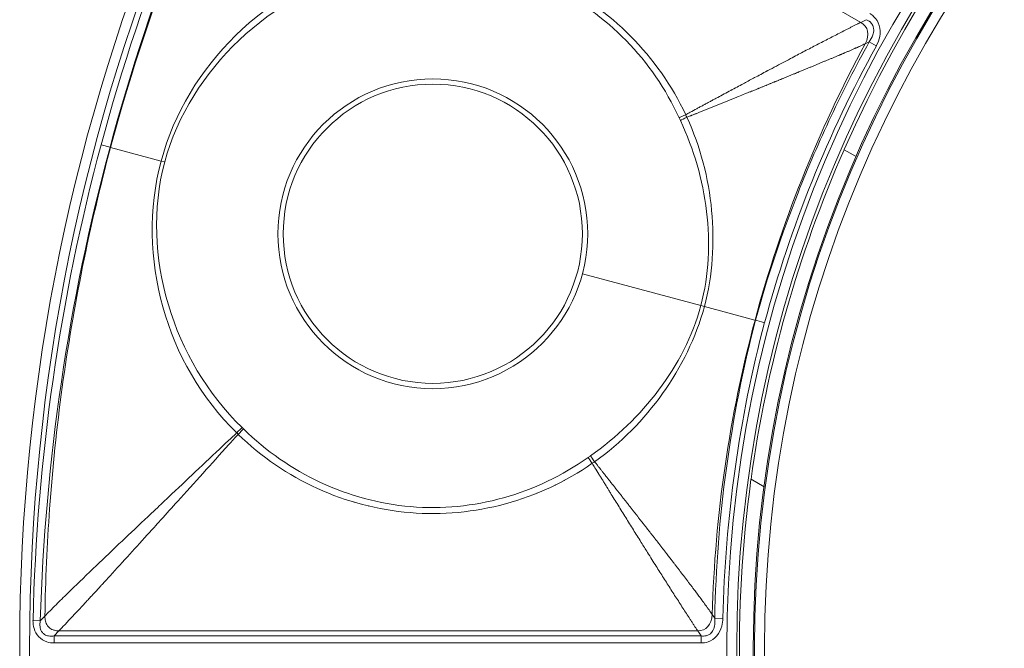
# Model space of a CAD drawing. Header units: inches. Extents: x 2.7 to 14.9, y -4.2 to 15.2.
# Tile 18 of 53: x 10.3 to 11.4, y -1.9 to -1.2. Entities that reach past the tile are written whole.
import ezdxf

# ---------------------------------------------------------------- set-up
doc = ezdxf.new("R2010")
doc.units = ezdxf.units.IN
doc.header["$MEASUREMENT"] = 0
doc.layers.add('Visible (ANSI)', color=7, linetype='Continuous', lineweight=18)
doc.layers.add('Visible Narrow (ANSI)', color=7, linetype='Continuous', lineweight=18)

msp = doc.modelspace()

# ---------------------------------------------------------------- linework, layer by layer
at = {"layer": 'Visible (ANSI)'}
for p, q in [((11.2415, -1.1934), (11.2415, -1.1934)), ((11.2621, -1.3395), (11.2478, -1.3313)), ((11.1374, -1.7222), (11.1528, -1.731))]:
    msp.add_line(p, q, dxfattribs=at)
for centre, radius in [((12.5948, -1.9226), 2.3248), ((12.5948, -1.9226), 1.4744), ((12.5948, -1.9226), 1.4547), ((10.76, -1.431), 0.1774)]:
    msp.add_circle(centre, radius, dxfattribs=at)
for radius, start, end in [(1.4711, 79.1393, 156.2845), (1.4711, 156.2994, 172.1693), (2.0307, 173.892, 173.8934), (1.4711, 172.1853, 190.4578)]:
    msp.add_arc((12.5948, -1.9226), radius, start, end, dxfattribs=at)
msp.add_ellipse((11.1374, -1.7226), major_axis=(0.000058, 0.000421), ratio=0.016237, start_param=0.256076, end_param=1.563977, dxfattribs=at)
for points in [[(10.5863, -0.8007), (10.4965, -0.9679), (10.4261, -1.1451), (10.3772, -1.3284)], [(11.0521, -1.2933), (11.0208, -1.2252), (10.9668, -1.1692), (10.8991, -1.1376)], [(10.516, -1.206), (10.516, -1.2061), (10.516, -1.2061), (10.5161, -1.2061)], [(11.0944, -1.8869), (11.0966, -1.7678), (11.1128, -1.6489), (11.1427, -1.5335)], [(10.9441, -1.6963), (10.8829, -1.7396), (10.8082, -1.761), (10.7337, -1.7546)]]:
    msp.add_open_spline(points, degree=3, dxfattribs=at)
for points, knots in [([(11.2776, -1.2034), (11.2793, -1.2009), (11.2809, -1.1981), (11.2818, -1.1952), (11.2825, -1.1932), (11.283, -1.191), (11.2829, -1.1888), (11.2828, -1.1874), (11.2826, -1.1861), (11.2821, -1.1848), (11.2819, -1.1842), (11.2816, -1.1835), (11.2812, -1.1829), (11.2805, -1.1816), (11.2794, -1.1804), (11.2782, -1.1794), (11.278, -1.1793), (11.2778, -1.1791), (11.2776, -1.179), (11.2766, -1.1782), (11.2754, -1.1776), (11.2741, -1.1771)], [0, 0, 0, 0, 0.297866, 0.297866, 0.297866, 0.507382, 0.507382, 0.507382, 0.635901, 0.635901, 0.635901, 0.703179, 0.703179, 0.703179, 0.850452, 0.850452, 0.850452, 0.872013, 0.872013, 0.872013, 1, 1, 1, 1]), ([(11.1427, -1.5335), (11.1568, -1.4823), (11.1737, -1.4317), (11.1932, -1.3823), (11.2053, -1.3517), (11.2184, -1.3214), (11.2324, -1.2916), (11.2465, -1.2617), (11.2616, -1.2323), (11.2776, -1.2034)], [0.0000066, 0.0000066, 0.0000066, 0.0000066, 0.4464162, 0.4464162, 0.4464162, 0.7226444, 0.7226444, 0.7226444, 1, 1, 1, 1]), ([(11.2478, -1.3313), (11.2478, -1.3313), (11.2478, -1.3313), (11.2478, -1.3313), (11.2478, -1.3313), (11.2478, -1.3313), (11.2478, -1.3313), (11.2478, -1.3313), (11.2478, -1.3312), (11.2478, -1.3312), (11.2478, -1.3312), (11.2478, -1.3312), (11.2479, -1.3311), (11.2479, -1.3311), (11.2479, -1.3311), (11.2479, -1.331), (11.2479, -1.331), (11.2479, -1.331), (11.2479, -1.331), (11.2479, -1.331), (11.2479, -1.3309), (11.2479, -1.3309)], [0.1478849, 0.1478849, 0.1478849, 0.1478849, 0.2184849, 0.2184849, 0.2184849, 0.2966646, 0.2966646, 0.2966646, 0.4369141, 0.4369141, 0.4369141, 0.6561894, 0.6561894, 0.6561894, 0.876801, 0.876801, 0.876801, 0.968737, 0.968737, 0.968737, 1, 1, 1, 1]), ([(10.2944, -1.8899), (10.2941, -1.8923), (10.2939, -1.8947), (10.2942, -1.8971), (10.2944, -1.899), (10.295, -1.9008), (10.2959, -1.9025), (10.2965, -1.9035), (10.2973, -1.9044), (10.2982, -1.9052), (10.2986, -1.9056), (10.2991, -1.906), (10.2996, -1.9063), (10.301, -1.9071), (10.3026, -1.9077), (10.3042, -1.908), (10.3064, -1.9083), (10.3087, -1.9083), (10.3109, -1.9079)], [0, 0, 0, 0, 0.243081, 0.243081, 0.243081, 0.432733, 0.432733, 0.432733, 0.551627, 0.551627, 0.551627, 0.612065, 0.612065, 0.612065, 0.776047, 0.776047, 0.776047, 1, 1, 1, 1]), ([(11.0783, -1.9079), (11.0802, -1.9082), (11.0822, -1.9082), (11.0841, -1.9077), (11.0854, -1.9074), (11.0867, -1.9069), (11.0879, -1.9062), (11.0883, -1.9059), (11.0887, -1.9056), (11.0892, -1.9053), (11.0905, -1.9042), (11.0915, -1.9028), (11.0923, -1.9013), (11.0923, -1.9013), (11.0924, -1.9012), (11.0924, -1.9011), (11.0935, -1.899), (11.0941, -1.8966), (11.0944, -1.8942), (11.0947, -1.8918), (11.0946, -1.8893), (11.0944, -1.8869)], [0, 0, 0, 0, 0.187872, 0.187872, 0.187872, 0.314599, 0.314599, 0.314599, 0.365047, 0.365047, 0.365047, 0.526295, 0.526295, 0.526295, 0.533039, 0.533039, 0.533039, 0.764219, 0.764219, 0.764219, 1, 1, 1, 1])]:
    msp.add_open_spline(points, degree=3, knots=knots, dxfattribs=at)
at = {"layer": 'Visible Narrow (ANSI)'}
for p, q in [((11.2676, -1.1802), (10.6115, -0.8014)), ((11.2676, -1.1802), (11.2741, -1.1771)), ((10.521, -1.2009), (10.521, -1.2008)), ((11.2776, -1.2034), (11.2729, -1.2055)), ((11.2776, -1.2034), (11.286, -1.208)), ((10.3665, -1.3255), (10.3772, -1.3284)), ((10.3772, -1.3284), (10.3778, -1.3286)), ((10.4378, -1.3447), (10.3778, -1.3286)), ((10.442, -1.3458), (10.4378, -1.3447)), ((11.0779, -1.5162), (10.9374, -1.4785)), ((11.0821, -1.5173), (11.0779, -1.5162)), ((11.0821, -1.5173), (11.1421, -1.5334)), ((11.1421, -1.5334), (11.1427, -1.5335)), ((10.9403, -1.7091), (10.9403, -1.7091)), ((10.8838, -1.7387), (10.8834, -1.7387)), ((10.6842, -1.7539), (10.6839, -1.7539)), ((10.8127, -1.7585), (10.8127, -1.7584)), ((10.2984, -1.8069), (10.2984, -1.8069)), ((10.2858, -1.8897), (10.2944, -1.8899)), ((10.2999, -1.8844), (10.2944, -1.8899)), ((11.0944, -1.8869), (11.0914, -1.8827)), ((11.0944, -1.8869), (11.1041, -1.8871)), ((10.3109, -1.9079), (10.3166, -1.902)), ((11.0742, -1.902), (10.3166, -1.902)), ((11.0742, -1.902), (11.0783, -1.9079)), ((10.3109, -1.9079), (11.0783, -1.9079)), ((10.3109, -1.9163), (10.3109, -1.9079)), ((11.0783, -1.9163), (11.0783, -1.9079)), ((11.0783, -1.9163), (10.3109, -1.9163))]:
    msp.add_line(p, q, dxfattribs=at)
for centre, radius in [((12.5948, -1.9226), 2.3248), ((12.5948, -1.9226), 2.313), ((12.5948, -1.9226), 1.4862), ((12.5948, -1.9226), 1.4744), ((12.5948, -1.9226), 1.4532), ((12.5948, -1.9226), 1.4414), ((10.76, -1.431), 0.1837)]:
    msp.add_circle(centre, radius, dxfattribs=at)
for centre, radius, start, end in [((12.5948, -1.9226), 1.7175, 156.1974, 156.2029), ((12.5778, -1.9146), 1.5633, 154.9313768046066, 154.9313914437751), ((12.5948, -1.9226), 1.6782, 157.0748, 157.0764), ((12.5948, -1.9226), 1.648, 158.005, 158.0057), ((12.5948, -1.9226), 1.6283, 158.7854, 158.7893), ((12.5948, -1.9226), 1.5821, 162.362, 162.3634), ((12.5948, -1.9226), 1.5821, 167.6366, 167.638), ((12.5948, -1.9226), 1.6283, 171.2107, 171.2146), ((12.5948, -1.9226), 1.648, 171.9943, 171.995), ((12.5948, -1.9226), 2.0335, 173.8508, 173.8518), ((12.594, -1.9226), 1.5492, 176.3573, 176.3574)]:
    msp.add_arc(centre, radius, start, end, dxfattribs=at)
for centre, major_axis, ratio, start_param, end_param in [((12.2565, -1.7189), (1.0124, 1.9009), 0.888933, 1.55902, 1.824827), ((11.5351, -1.4893), (0.6175, 1.51), 0.705125, 1.403307, 1.749088), ((10.5257, -1.1681), (-0.0049, -0.0391), 0.999639, 6.156487, 6.15744), ((10.5269, -1.1682), (-0.0049, -0.0391), 0.999639, 6.128384, 6.129302), ((11.8997, -1.6403), (0.4022, 0.9901), 0.705181, 1.413977, 1.74576), ((12.2063, -1.7237), (0.5843, 1.1142), 0.83837, 1.547515, 1.830528), ((10.4924, -1.2583), (-0.0375, 0.0119), 0.001172, 5.09071, 5.094947), ((11.0612, -1.289), (-0.0107, -0.0049), 0.015566, 0.541352, 1.441442), ((11.0628, -1.2924), (0.0107, 0.005), 0.019614, 1.699481, 2.600431), ((12.0122, -1.9873), (-0.1112, 2.0565), 0.838051, 1.198247, 1.478106), ((11.8517, -1.8196), (0.1468, 1.0586), 0.705182, 1.395833, 1.727615), ((11.8269, -1.8395), (0.1057, 1.0338), 0.691928, 1.344595, 1.687319), ((10.5289, -1.6679), (-0.0194, 0.0189), 0.022097, 1.511696, 1.599615), ((10.5266, -1.6679), (0.00826, 0.00845), 0.007551, 4.798793, 5.740106), ((10.5284, -1.6697), (0.00827, 0.00843), 0.009516, 0.542666, 1.484033), ((10.5319, -1.6742), (0.0737, -0.0732), 0.104668, 1.62579, 1.649848), ((10.9498, -1.7046), (-0.00682, 0.00964), 0.015774, 4.842015, 5.742062), ((10.9529, -1.7024), (0.00673, -0.0097), 0.019874, 3.682916, 4.583824), ((10.8929, -1.6917), (0.0261, 0.0294), 0.99862, 4.489047, 4.503771), ((10.8929, -1.6917), (0.0261, 0.0294), 0.99862, 4.175088, 4.195612), ((12.5948, -7.657), (0, -6.8596), 0.553122, 3.674682, 3.674711)]:
    msp.add_ellipse(centre, major_axis=major_axis, ratio=ratio, start_param=start_param, end_param=end_param, dxfattribs=at)
for points, knots in [([(10.679, -1.1095), (10.7535, -1.0907), (10.8327, -1.0984), (10.9712, -1.1638), (11.0272, -1.2203), (11.0599, -1.2898)], [0, 0, 0, 0, 0.5, 0.5, 0.9999682, 0.9999682, 0.9999682, 0.9999682]), ([(10.4378, -1.3447), (10.4531, -1.2875), (10.4847, -1.2366), (10.5675, -1.1549), (10.6195, -1.1249), (10.6766, -1.11)], [0, 0, 0, 0, 0.5, 0.5, 1, 1, 1, 1]), ([(10.6789, -1.1189), (10.6229, -1.1331), (10.5718, -1.162), (10.4892, -1.2403), (10.457, -1.2899), (10.442, -1.3458)], [0, 0, 0, 0, 0.5, 0.5, 1, 1, 1, 1]), ([(11.2783, -1.1698), (11.2799, -1.1708), (11.2815, -1.1719), (11.2828, -1.1731), (11.2893, -1.179), (11.2916, -1.1884), (11.2901, -1.1969), (11.2894, -1.2008), (11.288, -1.2046), (11.286, -1.208)], [0, 0, 0, 0, 0.127976, 0.127976, 0.127976, 0.72711, 0.72711, 0.72711, 1, 1, 1, 1]), ([(11.0599, -1.2898), (11.0617, -1.2888), (11.0635, -1.2879), (11.0652, -1.2869), (11.0678, -1.2855), (11.0704, -1.2841), (11.073, -1.2827), (11.0742, -1.282), (11.0755, -1.2813), (11.0768, -1.2806), (11.0781, -1.2799), (11.0794, -1.2792), (11.0807, -1.2786), (11.0819, -1.2779), (11.0832, -1.2772), (11.0845, -1.2765), (11.0858, -1.2758), (11.0871, -1.2751), (11.0883, -1.2744), (11.089, -1.2741), (11.0896, -1.2737), (11.0902, -1.2734), (11.0909, -1.273), (11.0915, -1.2727), (11.0922, -1.2723), (11.0935, -1.2717), (11.0947, -1.271), (11.096, -1.2703), (11.1011, -1.2675), (11.1062, -1.2648), (11.1114, -1.262), (11.1164, -1.2593), (11.1214, -1.2566), (11.1265, -1.2539), (11.1305, -1.2517), (11.1346, -1.2495), (11.1388, -1.2473), (11.1397, -1.2468), (11.1407, -1.2463), (11.1416, -1.2458), (11.1466, -1.2432), (11.1514, -1.2406), (11.1566, -1.2378), (11.1569, -1.2377), (11.1572, -1.2375), (11.1575, -1.2374), (11.1606, -1.2357), (11.164, -1.2339), (11.1676, -1.232), (11.174, -1.2286), (11.1803, -1.2252), (11.1863, -1.2221), (11.1914, -1.2194), (11.1963, -1.2168), (11.201, -1.2144), (11.206, -1.2117), (11.2109, -1.2092), (11.2155, -1.2068), (11.2205, -1.2042), (11.2253, -1.2017), (11.2299, -1.1994), (11.2348, -1.1969), (11.2395, -1.1945), (11.2439, -1.1922), (11.2463, -1.191), (11.2486, -1.1898), (11.2508, -1.1887), (11.2519, -1.1881), (11.253, -1.1875), (11.2541, -1.187), (11.2552, -1.1864), (11.2564, -1.1858), (11.2574, -1.1853), (11.258, -1.185), (11.2585, -1.1847), (11.2591, -1.1845), (11.2596, -1.1842), (11.2602, -1.1839), (11.2607, -1.1836), (11.2612, -1.1834), (11.2618, -1.1831), (11.2623, -1.1828), (11.2628, -1.1826), (11.2634, -1.1823), (11.2639, -1.182), (11.2644, -1.1818), (11.2649, -1.1815), (11.2655, -1.1813), (11.266, -1.181), (11.2665, -1.1808), (11.267, -1.1805), (11.2672, -1.1804), (11.2674, -1.1803), (11.2676, -1.1802)], [0, 0, 0, 0, 0.026777, 0.026777, 0.026777, 0.065239, 0.065239, 0.065239, 0.084247, 0.084247, 0.084247, 0.103112, 0.103112, 0.103112, 0.121837, 0.121837, 0.121837, 0.140425, 0.140425, 0.140425, 0.149477, 0.149477, 0.149477, 0.158878, 0.158878, 0.158878, 0.1772, 0.1772, 0.1772, 0.25, 0.25, 0.25, 0.319368, 0.319368, 0.319368, 0.375, 0.375, 0.375, 0.387853, 0.387853, 0.387853, 0.455804, 0.455804, 0.455804, 0.459455, 0.459455, 0.459455, 0.5, 0.5, 0.5, 0.572862, 0.572862, 0.572862, 0.633828, 0.633828, 0.633828, 0.698524, 0.698524, 0.698524, 0.767814, 0.767814, 0.767814, 0.842953, 0.842953, 0.842953, 0.883285, 0.883285, 0.883285, 0.90428, 0.90428, 0.90428, 0.925895, 0.925895, 0.925895, 0.936955, 0.936955, 0.936955, 0.948194, 0.948194, 0.948194, 0.959622, 0.959622, 0.959622, 0.97125, 0.97125, 0.97125, 0.983088, 0.983088, 0.983088, 0.995149, 0.995149, 0.995149, 1, 1, 1, 1]), ([(11.0613, -1.2928), (11.062, -1.2925), (11.0627, -1.2923), (11.0634, -1.292), (11.0641, -1.2917), (11.0647, -1.2915), (11.0654, -1.2912), (11.0658, -1.2911), (11.0661, -1.2909), (11.0664, -1.2908), (11.0668, -1.2907), (11.0671, -1.2905), (11.0674, -1.2904), (11.0684, -1.29), (11.0694, -1.2896), (11.0704, -1.2892), (11.0708, -1.289), (11.0711, -1.2889), (11.0714, -1.2888), (11.0718, -1.2886), (11.0721, -1.2885), (11.0724, -1.2884), (11.0734, -1.288), (11.0744, -1.2876), (11.0754, -1.2872), (11.0761, -1.2869), (11.0768, -1.2866), (11.0774, -1.2864), (11.0781, -1.2861), (11.0787, -1.2858), (11.0794, -1.2856), (11.0807, -1.2851), (11.0821, -1.2845), (11.0834, -1.284), (11.084, -1.2837), (11.0847, -1.2835), (11.0854, -1.2832), (11.086, -1.2829), (11.0867, -1.2827), (11.0873, -1.2824), (11.0887, -1.2819), (11.09, -1.2813), (11.0913, -1.2808), (11.092, -1.2806), (11.0926, -1.2803), (11.0933, -1.28), (11.0939, -1.2798), (11.0946, -1.2795), (11.0952, -1.2792), (11.0959, -1.279), (11.0965, -1.2787), (11.0972, -1.2784), (11.0979, -1.2782), (11.0985, -1.2779), (11.0992, -1.2777), (11.0998, -1.2774), (11.1005, -1.2771), (11.1011, -1.2769), (11.1018, -1.2766), (11.1024, -1.2763), (11.1031, -1.2761), (11.1037, -1.2758), (11.1044, -1.2756), (11.105, -1.2753), (11.1057, -1.275), (11.1063, -1.2748), (11.107, -1.2745), (11.1083, -1.274), (11.1096, -1.2735), (11.1109, -1.2729), (11.1115, -1.2727), (11.1122, -1.2724), (11.1128, -1.2722), (11.1135, -1.2719), (11.1141, -1.2716), (11.1148, -1.2714), (11.1154, -1.2711), (11.116, -1.2709), (11.1167, -1.2706), (11.1173, -1.2703), (11.118, -1.2701), (11.1186, -1.2698), (11.1193, -1.2696), (11.1199, -1.2693), (11.1206, -1.269), (11.1212, -1.2688), (11.1218, -1.2685), (11.1225, -1.2683), (11.1251, -1.2672), (11.1276, -1.2662), (11.1302, -1.2651), (11.1308, -1.2649), (11.1315, -1.2646), (11.1321, -1.2644), (11.1327, -1.2641), (11.1334, -1.2638), (11.134, -1.2636), (11.1346, -1.2633), (11.1353, -1.2631), (11.1359, -1.2628), (11.1366, -1.2626), (11.1372, -1.2623), (11.1378, -1.262), (11.1385, -1.2618), (11.1391, -1.2615), (11.1397, -1.2613), (11.1404, -1.261), (11.141, -1.2608), (11.1416, -1.2605), (11.1429, -1.26), (11.1442, -1.2595), (11.1454, -1.259), (11.1457, -1.2588), (11.1461, -1.2587), (11.1464, -1.2586), (11.1467, -1.2584), (11.147, -1.2583), (11.1473, -1.2582), (11.148, -1.2579), (11.1486, -1.2577), (11.1492, -1.2574), (11.1497, -1.2572), (11.1502, -1.257), (11.1506, -1.2568), (11.1508, -1.2568), (11.1509, -1.2567), (11.1511, -1.2566), (11.1513, -1.2566), (11.1514, -1.2565), (11.1516, -1.2565), (11.152, -1.2563), (11.1525, -1.2561), (11.153, -1.2559), (11.1536, -1.2556), (11.1542, -1.2554), (11.1549, -1.2551), (11.1552, -1.255), (11.1555, -1.2549), (11.1558, -1.2547), (11.1561, -1.2546), (11.1564, -1.2545), (11.1568, -1.2543), (11.1574, -1.2541), (11.158, -1.2538), (11.1586, -1.2536), (11.1591, -1.2534), (11.1596, -1.2532), (11.16, -1.253), (11.1602, -1.2529), (11.1603, -1.2529), (11.1605, -1.2528), (11.1607, -1.2527), (11.1608, -1.2527), (11.161, -1.2526), (11.1614, -1.2524), (11.1619, -1.2522), (11.1624, -1.252), (11.163, -1.2518), (11.1636, -1.2515), (11.1642, -1.2513), (11.1646, -1.2512), (11.1649, -1.251), (11.1652, -1.2509), (11.1655, -1.2508), (11.1658, -1.2506), (11.1661, -1.2505), (11.1667, -1.2503), (11.1674, -1.25), (11.168, -1.2498), (11.1684, -1.2496), (11.1689, -1.2494), (11.1694, -1.2492), (11.1695, -1.2491), (11.1697, -1.2491), (11.1698, -1.249), (11.17, -1.2489), (11.1702, -1.2489), (11.1703, -1.2488), (11.1708, -1.2486), (11.1714, -1.2484), (11.1719, -1.2481), (11.1725, -1.2479), (11.173, -1.2477), (11.1736, -1.2475), (11.1739, -1.2473), (11.1742, -1.2472), (11.1745, -1.2471), (11.1748, -1.247), (11.1751, -1.2468), (11.1754, -1.2467), (11.1766, -1.2462), (11.1779, -1.2457), (11.1791, -1.2452), (11.1797, -1.2449), (11.1803, -1.2447), (11.181, -1.2444), (11.1816, -1.2442), (11.1822, -1.2439), (11.1828, -1.2437), (11.1834, -1.2434), (11.184, -1.2432), (11.1846, -1.2429), (11.1853, -1.2427), (11.1859, -1.2424), (11.1865, -1.2422), (11.1877, -1.2417), (11.1889, -1.2412), (11.1901, -1.2407), (11.1911, -1.2403), (11.192, -1.2399), (11.1929, -1.2395), (11.1932, -1.2394), (11.1935, -1.2393), (11.1938, -1.2392), (11.1941, -1.239), (11.1944, -1.2389), (11.1947, -1.2388), (11.1956, -1.2384), (11.1965, -1.238), (11.1974, -1.2377), (11.1981, -1.2374), (11.1987, -1.2372), (11.1993, -1.2369), (11.1999, -1.2367), (11.2005, -1.2364), (11.2011, -1.2362), (11.2017, -1.2359), (11.2023, -1.2357), (11.2029, -1.2354), (11.2035, -1.2352), (11.2041, -1.2349), (11.2047, -1.2347), (11.2053, -1.2344), (11.2059, -1.2342), (11.2065, -1.2339), (11.2071, -1.2337), (11.2077, -1.2334), (11.2083, -1.2332), (11.2095, -1.2327), (11.2107, -1.2322), (11.2119, -1.2317), (11.2125, -1.2314), (11.2131, -1.2312), (11.2137, -1.231), (11.2143, -1.2307), (11.2149, -1.2305), (11.2155, -1.2302), (11.2161, -1.23), (11.2167, -1.2297), (11.2173, -1.2295), (11.2179, -1.2292), (11.2185, -1.229), (11.219, -1.2287), (11.2196, -1.2285), (11.2202, -1.2282), (11.2208, -1.228), (11.2214, -1.2277), (11.222, -1.2275), (11.2226, -1.2272), (11.2233, -1.227), (11.224, -1.2267), (11.2246, -1.2264), (11.2251, -1.2262), (11.2256, -1.226), (11.2261, -1.2258), (11.2273, -1.2253), (11.2285, -1.2248), (11.2297, -1.2243), (11.2302, -1.2241), (11.2308, -1.2238), (11.2314, -1.2236), (11.232, -1.2233), (11.2326, -1.2231), (11.2332, -1.2229), (11.2337, -1.2226), (11.2343, -1.2224), (11.2349, -1.2221), (11.2355, -1.2219), (11.236, -1.2217), (11.2366, -1.2214), (11.2372, -1.2212), (11.2378, -1.2209), (11.2384, -1.2207), (11.2389, -1.2205), (11.2395, -1.2202), (11.2401, -1.22), (11.2409, -1.2196), (11.2418, -1.2193), (11.2427, -1.2189), (11.2429, -1.2188), (11.2432, -1.2187), (11.2435, -1.2185), (11.2438, -1.2184), (11.2441, -1.2183), (11.2444, -1.2182), (11.2452, -1.2178), (11.2461, -1.2175), (11.2469, -1.2171), (11.2472, -1.217), (11.2475, -1.2169), (11.2478, -1.2167), (11.2481, -1.2166), (11.2483, -1.2165), (11.2486, -1.2164), (11.2492, -1.2161), (11.2497, -1.2159), (11.2503, -1.2157), (11.2509, -1.2154), (11.2514, -1.2152), (11.252, -1.2149), (11.2523, -1.2148), (11.2525, -1.2147), (11.2528, -1.2146), (11.2531, -1.2145), (11.2534, -1.2143), (11.2537, -1.2142), (11.2559, -1.2133), (11.2581, -1.2123), (11.2603, -1.2113), (11.2606, -1.2112), (11.2608, -1.2111), (11.2611, -1.211), (11.2614, -1.2108), (11.2616, -1.2107), (11.2619, -1.2106), (11.2625, -1.2104), (11.263, -1.2101), (11.2635, -1.2099), (11.2639, -1.2097), (11.2643, -1.2095), (11.2647, -1.2093), (11.2649, -1.2093), (11.265, -1.2092), (11.2651, -1.2091), (11.2653, -1.2091), (11.2654, -1.209), (11.2655, -1.209), (11.2659, -1.2088), (11.2663, -1.2086), (11.2667, -1.2084), (11.2688, -1.2074), (11.2709, -1.2065), (11.2729, -1.2055)], [0, 0, 0, 0, 0.009138, 0.009138, 0.009138, 0.01803, 0.01803, 0.01803, 0.022474, 0.022474, 0.022474, 0.026916, 0.026916, 0.026916, 0.040233, 0.040233, 0.040233, 0.044669, 0.044669, 0.044669, 0.049103, 0.049103, 0.049103, 0.062397, 0.062397, 0.062397, 0.071252, 0.071252, 0.071252, 0.080101, 0.080101, 0.080101, 0.097782, 0.097782, 0.097782, 0.106613, 0.106613, 0.106613, 0.115439, 0.115439, 0.115439, 0.133074, 0.133074, 0.133074, 0.141883, 0.141883, 0.141883, 0.150687, 0.150687, 0.150687, 0.159485, 0.159485, 0.159485, 0.168278, 0.168278, 0.168278, 0.177066, 0.177066, 0.177066, 0.185849, 0.185849, 0.185849, 0.194626, 0.194626, 0.194626, 0.203398, 0.203398, 0.203398, 0.220928, 0.220928, 0.220928, 0.229685, 0.229685, 0.229685, 0.238437, 0.238437, 0.238437, 0.247185, 0.247185, 0.247185, 0.255928, 0.255928, 0.255928, 0.264666, 0.264666, 0.264666, 0.273399, 0.273399, 0.273399, 0.308288, 0.308288, 0.308288, 0.316999, 0.316999, 0.316999, 0.325706, 0.325706, 0.325706, 0.334409, 0.334409, 0.334409, 0.343107, 0.343107, 0.343107, 0.351801, 0.351801, 0.351801, 0.360491, 0.360491, 0.360491, 0.37786, 0.37786, 0.37786, 0.382199, 0.382199, 0.382199, 0.386538, 0.386538, 0.386538, 0.395212, 0.395212, 0.395212, 0.401716, 0.401716, 0.401716, 0.403883, 0.403883, 0.403883, 0.40605, 0.40605, 0.40605, 0.41255, 0.41255, 0.41255, 0.421213, 0.421213, 0.421213, 0.425543, 0.425543, 0.425543, 0.429872, 0.429872, 0.429872, 0.438528, 0.438528, 0.438528, 0.445017, 0.445017, 0.445017, 0.44718, 0.44718, 0.44718, 0.449343, 0.449343, 0.449343, 0.455829, 0.455829, 0.455829, 0.464474, 0.464474, 0.464474, 0.468795, 0.468795, 0.468795, 0.473116, 0.473116, 0.473116, 0.481754, 0.481754, 0.481754, 0.488231, 0.488231, 0.488231, 0.490389, 0.490389, 0.490389, 0.492548, 0.492548, 0.492548, 0.5, 0.5, 0.5, 0.50765, 0.50765, 0.50765, 0.511964, 0.511964, 0.511964, 0.516278, 0.516278, 0.516278, 0.533526, 0.533526, 0.533526, 0.542147, 0.542147, 0.542147, 0.550767, 0.550767, 0.550767, 0.559385, 0.559385, 0.559385, 0.568001, 0.568001, 0.568001, 0.58523, 0.58523, 0.58523, 0.598147, 0.598147, 0.598147, 0.602453, 0.602453, 0.602453, 0.606758, 0.606758, 0.606758, 0.619671, 0.619671, 0.619671, 0.628279, 0.628279, 0.628279, 0.636886, 0.636886, 0.636886, 0.645492, 0.645492, 0.645492, 0.654098, 0.654098, 0.654098, 0.662702, 0.662702, 0.662702, 0.671307, 0.671307, 0.671307, 0.688514, 0.688514, 0.688514, 0.697117, 0.697117, 0.697117, 0.705719, 0.705719, 0.705719, 0.714322, 0.714322, 0.714322, 0.722925, 0.722925, 0.722925, 0.731527, 0.731527, 0.731527, 0.74013, 0.74013, 0.74013, 0.75, 0.75, 0.75, 0.757336, 0.757336, 0.757336, 0.774548, 0.774548, 0.774548, 0.783157, 0.783157, 0.783157, 0.791768, 0.791768, 0.791768, 0.800381, 0.800381, 0.800381, 0.808998, 0.808998, 0.808998, 0.817618, 0.817618, 0.817618, 0.826242, 0.826242, 0.826242, 0.839185, 0.839185, 0.839185, 0.843501, 0.843501, 0.843501, 0.847819, 0.847819, 0.847819, 0.860779, 0.860779, 0.860779, 0.865102, 0.865102, 0.865102, 0.869426, 0.869426, 0.869426, 0.878079, 0.878079, 0.878079, 0.886737, 0.886737, 0.886737, 0.891069, 0.891069, 0.891069, 0.895402, 0.895402, 0.895402, 0.930131, 0.930131, 0.930131, 0.934481, 0.934481, 0.934481, 0.938833, 0.938833, 0.938833, 0.947543, 0.947543, 0.947543, 0.954081, 0.954081, 0.954081, 0.956262, 0.956262, 0.956262, 0.958443, 0.958443, 0.958443, 0.96499, 0.96499, 0.96499, 1, 1, 1, 1]), ([(11.0613, -1.2928), (11.0774, -1.3279), (11.0871, -1.3651), (11.0943, -1.4414), (11.0919, -1.4804), (11.0821, -1.5173)], [0, 0, 0, 0, 0.5, 0.5, 0.9999999, 0.9999999, 0.9999999, 0.9999999]), ([(11.0779, -1.5162), (11.0877, -1.4795), (11.0892, -1.4417), (11.08, -1.3671), (11.0698, -1.3308), (11.0536, -1.2966)], [0.0000002, 0.0000002, 0.0000002, 0.0000002, 0.5, 0.5, 1, 1, 1, 1]), ([(10.3778, -1.3286), (10.3653, -1.3753), (10.3432, -1.4695), (10.319, -1.6126), (10.3046, -1.7511), (10.3006, -1.8419), (10.2999, -1.8844)], [0, 0, 0, 0, 0.2577886, 0.5155772, 0.7733658, 0.9999993, 0.9999993, 0.9999993, 0.9999993]), ([(10.4378, -1.3447), (10.4225, -1.4018), (10.4244, -1.4617), (10.4553, -1.5738), (10.4853, -1.6258), (10.5274, -1.6672)], [0, 0, 0, 0, 0.5, 0.5, 1, 1, 1, 1]), ([(10.5337, -1.6607), (10.4924, -1.6204), (10.4626, -1.5699), (10.4302, -1.4607), (10.427, -1.4016), (10.442, -1.3458)], [0, 0, 0, 0, 0.5, 0.5, 1, 1, 1, 1]), ([(11.0779, -1.5162), (11.0681, -1.5528), (11.0505, -1.5863), (11.0052, -1.6463), (10.9782, -1.6726), (10.9471, -1.6942)], [0, 0, 0, 0, 0.5, 0.5, 1, 1, 1, 1]), ([(10.9519, -1.7013), (10.9833, -1.679), (11.0103, -1.6516), (11.0548, -1.5891), (11.0722, -1.5541), (11.0821, -1.5173)], [0, 0, 0, 0, 0.5, 0.5, 1, 1, 1, 1]), ([(10.2999, -1.8844), (10.3036, -1.8806), (10.308, -1.8761), (10.3132, -1.8709), (10.3175, -1.8666), (10.3222, -1.862), (10.3275, -1.8568), (10.3361, -1.8484), (10.346, -1.8388), (10.3572, -1.8281), (10.3666, -1.8192), (10.3768, -1.8095), (10.3878, -1.7989), (10.3973, -1.7899), (10.4075, -1.7803), (10.4183, -1.77), (10.4185, -1.7698), (10.4188, -1.7696), (10.419, -1.7694), (10.4254, -1.7634), (10.4325, -1.7566), (10.4374, -1.752), (10.4418, -1.7478), (10.4462, -1.7437), (10.4506, -1.7395), (10.4613, -1.7294), (10.472, -1.7193), (10.4826, -1.7093), (10.4935, -1.6991), (10.5043, -1.6889), (10.5151, -1.6787), (10.5192, -1.6749), (10.5233, -1.6711), (10.5273, -1.6672)], [0.0000002, 0.0000002, 0.0000002, 0.0000002, 0.1064735, 0.1064735, 0.1064735, 0.194074, 0.194074, 0.194074, 0.3386231, 0.3386231, 0.3386231, 0.4591072, 0.4591072, 0.4591072, 0.5625, 0.5625, 0.5625, 0.5646067, 0.5646067, 0.5646067, 0.625, 0.625, 0.625, 0.6797594, 0.6797594, 0.6797594, 0.8129732, 0.8129732, 0.8129732, 0.9487187, 0.9487187, 0.9487187, 0.9999953, 0.9999953, 0.9999953, 0.9999953]), ([(10.3166, -1.902), (10.3176, -1.9009), (10.3187, -1.8998), (10.3197, -1.8986), (10.3208, -1.8975), (10.3219, -1.8963), (10.323, -1.8952), (10.3241, -1.894), (10.3252, -1.8928), (10.3263, -1.8916), (10.3285, -1.8892), (10.3308, -1.8868), (10.3331, -1.8844), (10.3354, -1.8819), (10.3377, -1.8794), (10.34, -1.8769), (10.3405, -1.8764), (10.3411, -1.8758), (10.3416, -1.8753), (10.346, -1.8707), (10.3464, -1.8702), (10.3502, -1.8661), (10.3514, -1.8648), (10.3527, -1.8633), (10.3542, -1.8617), (10.3574, -1.8582), (10.3613, -1.854), (10.3658, -1.849), (10.3668, -1.848), (10.3677, -1.847), (10.3686, -1.8461), (10.3709, -1.8435), (10.3731, -1.8411), (10.3745, -1.8396), (10.3817, -1.8317), (10.3895, -1.8232), (10.3978, -1.814), (10.4052, -1.8059), (10.413, -1.7973), (10.4213, -1.7882), (10.4234, -1.7859), (10.4255, -1.7835), (10.4275, -1.7813), (10.4302, -1.7784), (10.4327, -1.7756), (10.4349, -1.7732), (10.4359, -1.7721), (10.4369, -1.771), (10.4379, -1.7699), (10.4441, -1.763), (10.4507, -1.7558), (10.4575, -1.7482), (10.467, -1.7377), (10.4771, -1.7265), (10.4877, -1.7147), (10.4974, -1.704), (10.5075, -1.6928), (10.5182, -1.681), (10.5217, -1.677), (10.5254, -1.673), (10.5291, -1.6689)], [0, 0, 0, 0, 0.016624, 0.016624, 0.016624, 0.033454, 0.033454, 0.033454, 0.050284, 0.050284, 0.050284, 0.083942, 0.083942, 0.083942, 0.117596, 0.117596, 0.117596, 0.125, 0.125, 0.125, 0.1875, 0.1875, 0.1875, 0.207302, 0.207302, 0.207302, 0.25, 0.25, 0.25, 0.258644, 0.258644, 0.258644, 0.28125, 0.28125, 0.28125, 0.397292, 0.397292, 0.397292, 0.5, 0.5, 0.5, 0.526528, 0.526528, 0.526528, 0.5625, 0.5625, 0.5625, 0.579156, 0.579156, 0.579156, 0.682615, 0.682615, 0.682615, 0.82613, 0.82613, 0.82613, 0.956267, 0.956267, 0.956267, 1, 1, 1, 1]), ([(10.5291, -1.6689), (10.5842, -1.7224), (10.6567, -1.7554), (10.8093, -1.768), (10.8861, -1.7471), (10.9491, -1.7032)], [0, 0, 0, 0, 0.5, 0.5, 0.9999685, 0.9999685, 0.9999685, 0.9999685]), ([(10.7337, -1.7546), (10.7337, -1.7546), (10.7337, -1.7546), (10.6593, -1.7482), (10.5889, -1.715), (10.5355, -1.6624)], [0.4999932, 0.4999932, 0.4999932, 0.4999932, 0.5, 0.5, 1, 1, 1, 1]), ([(10.9491, -1.7032), (10.9502, -1.7049), (10.9512, -1.7067), (10.9523, -1.7084), (10.9538, -1.7109), (10.9553, -1.7134), (10.9569, -1.7159), (10.9576, -1.7171), (10.9584, -1.7184), (10.9592, -1.7196), (10.9599, -1.7208), (10.9607, -1.7221), (10.9615, -1.7233), (10.9622, -1.7246), (10.963, -1.7258), (10.9637, -1.7271), (10.9645, -1.7283), (10.9653, -1.7295), (10.966, -1.7308), (10.9663, -1.7311), (10.9665, -1.7315), (10.9667, -1.7319), (10.9672, -1.7327), (10.9678, -1.7336), (10.9683, -1.7345), (10.9691, -1.7357), (10.9698, -1.7369), (10.9706, -1.7382), (10.9736, -1.7431), (10.9766, -1.748), (10.9797, -1.7529), (10.9827, -1.7578), (10.9857, -1.7626), (10.9888, -1.7676), (10.9918, -1.7724), (10.9948, -1.7772), (10.9979, -1.7821), (11.0008, -1.7869), (11.0038, -1.7917), (11.0069, -1.7966), (11.007, -1.7968), (11.0072, -1.797), (11.0073, -1.7972), (11.0097, -1.8011), (11.0122, -1.805), (11.0147, -1.809), (11.0181, -1.8145), (11.0215, -1.8199), (11.0248, -1.8251), (11.0278, -1.8299), (11.0308, -1.8345), (11.0336, -1.8391), (11.0366, -1.8438), (11.0396, -1.8484), (11.0424, -1.8529), (11.0454, -1.8576), (11.0483, -1.8621), (11.0512, -1.8665), (11.0541, -1.8711), (11.057, -1.8755), (11.0597, -1.8797), (11.0611, -1.8819), (11.0625, -1.8841), (11.0639, -1.8862), (11.0646, -1.8873), (11.0652, -1.8883), (11.0659, -1.8894), (11.0666, -1.8904), (11.0673, -1.8915), (11.0679, -1.8925), (11.0683, -1.893), (11.0686, -1.8935), (11.0689, -1.894), (11.0693, -1.8945), (11.0696, -1.895), (11.0699, -1.8955), (11.0703, -1.896), (11.0706, -1.8965), (11.0709, -1.897), (11.0713, -1.8975), (11.0716, -1.898), (11.0719, -1.8985), (11.0722, -1.899), (11.0726, -1.8995), (11.0729, -1.9), (11.0732, -1.9004), (11.0735, -1.9009), (11.0738, -1.9014), (11.074, -1.9016), (11.0741, -1.9018), (11.0742, -1.902)], [0, 0, 0, 0, 0.025507, 0.025507, 0.025507, 0.062666, 0.062666, 0.062666, 0.081229, 0.081229, 0.081229, 0.099762, 0.099762, 0.099762, 0.118251, 0.118251, 0.118251, 0.136682, 0.136682, 0.136682, 0.142154, 0.142154, 0.142154, 0.155042, 0.155042, 0.155042, 0.173318, 0.173318, 0.173318, 0.24535, 0.24535, 0.24535, 0.315196, 0.315196, 0.315196, 0.382396, 0.382396, 0.382396, 0.446682, 0.446682, 0.446682, 0.449598, 0.449598, 0.449598, 0.5, 0.5, 0.5, 0.569749, 0.569749, 0.569749, 0.634275, 0.634275, 0.634275, 0.70199, 0.70199, 0.70199, 0.773418, 0.773418, 0.773418, 0.849247, 0.849247, 0.849247, 0.88909, 0.88909, 0.88909, 0.909554, 0.909554, 0.909554, 0.930407, 0.930407, 0.930407, 0.940986, 0.940986, 0.940986, 0.951672, 0.951672, 0.951672, 0.962467, 0.962467, 0.962467, 0.973375, 0.973375, 0.973375, 0.984399, 0.984399, 0.984399, 0.995543, 0.995543, 0.995543, 1, 1, 1, 1]), ([(10.9519, -1.7013), (10.9523, -1.7019), (10.9528, -1.7025), (10.9533, -1.703), (10.9537, -1.7036), (10.9542, -1.7042), (10.9546, -1.7047), (10.9548, -1.705), (10.9551, -1.7053), (10.9553, -1.7056), (10.9555, -1.7059), (10.9557, -1.7062), (10.9559, -1.7064), (10.9566, -1.7073), (10.9573, -1.7081), (10.9579, -1.709), (10.9582, -1.7093), (10.9584, -1.7096), (10.9586, -1.7098), (10.9588, -1.7101), (10.9591, -1.7104), (10.9593, -1.7107), (10.9599, -1.7115), (10.9606, -1.7124), (10.9613, -1.7132), (10.9617, -1.7138), (10.9622, -1.7143), (10.9626, -1.7149), (10.963, -1.7155), (10.9635, -1.716), (10.9639, -1.7166), (10.9648, -1.7177), (10.9657, -1.7188), (10.9666, -1.72), (10.967, -1.7205), (10.9675, -1.7211), (10.9679, -1.7216), (10.9683, -1.7222), (10.9688, -1.7227), (10.9692, -1.7233), (10.9701, -1.7244), (10.971, -1.7255), (10.9718, -1.7266), (10.9723, -1.7272), (10.9727, -1.7278), (10.9732, -1.7283), (10.9736, -1.7289), (10.974, -1.7294), (10.9745, -1.73), (10.9749, -1.7305), (10.9753, -1.7311), (10.9758, -1.7316), (10.9762, -1.7322), (10.9766, -1.7328), (10.9771, -1.7333), (10.9775, -1.7339), (10.978, -1.7344), (10.9784, -1.735), (10.9788, -1.7355), (10.9793, -1.7361), (10.9797, -1.7366), (10.9801, -1.7372), (10.9806, -1.7377), (10.981, -1.7383), (10.9814, -1.7388), (10.9819, -1.7394), (10.9823, -1.7399), (10.9832, -1.741), (10.984, -1.7421), (10.9849, -1.7432), (10.9853, -1.7438), (10.9857, -1.7443), (10.9862, -1.7449), (10.9866, -1.7454), (10.987, -1.746), (10.9875, -1.7465), (10.9879, -1.7471), (10.9883, -1.7476), (10.9888, -1.7482), (10.9892, -1.7487), (10.9896, -1.7492), (10.99, -1.7498), (10.9905, -1.7503), (10.9909, -1.7509), (10.9913, -1.7514), (10.9918, -1.752), (10.9922, -1.7525), (10.9926, -1.7531), (10.9943, -1.7553), (10.996, -1.7574), (10.9977, -1.7596), (10.9981, -1.7601), (10.9986, -1.7607), (10.999, -1.7612), (10.9994, -1.7617), (10.9998, -1.7623), (11.0003, -1.7628), (11.0007, -1.7634), (11.0011, -1.7639), (11.0015, -1.7644), (11.002, -1.765), (11.0024, -1.7655), (11.0028, -1.7661), (11.0032, -1.7666), (11.0036, -1.7671), (11.0041, -1.7677), (11.0045, -1.7682), (11.0049, -1.7688), (11.0053, -1.7693), (11.0062, -1.7704), (11.007, -1.7715), (11.0078, -1.7725), (11.0081, -1.7728), (11.0083, -1.7731), (11.0085, -1.7733), (11.0087, -1.7736), (11.0089, -1.7739), (11.0091, -1.7741), (11.0095, -1.7747), (11.0099, -1.7752), (11.0104, -1.7757), (11.0107, -1.7761), (11.011, -1.7765), (11.0113, -1.7769), (11.0114, -1.7771), (11.0115, -1.7772), (11.0116, -1.7773), (11.0117, -1.7775), (11.0118, -1.7776), (11.0119, -1.7777), (11.0122, -1.7781), (11.0125, -1.7785), (11.0129, -1.7789), (11.0133, -1.7795), (11.0137, -1.78), (11.0141, -1.7805), (11.0143, -1.7808), (11.0145, -1.7811), (11.0147, -1.7813), (11.0149, -1.7816), (11.0151, -1.7819), (11.0154, -1.7821), (11.0158, -1.7827), (11.0162, -1.7832), (11.0166, -1.7837), (11.017, -1.7842), (11.0174, -1.7847), (11.0178, -1.7852), (11.0179, -1.7854), (11.018, -1.7856), (11.0181, -1.7857), (11.0185, -1.7861), (11.0188, -1.7865), (11.0191, -1.7869), (11.0195, -1.7874), (11.0199, -1.788), (11.0203, -1.7885), (11.0205, -1.7888), (11.0207, -1.789), (11.0209, -1.7893), (11.0211, -1.7896), (11.0213, -1.7898), (11.0216, -1.7901), (11.022, -1.7906), (11.0224, -1.7911), (11.0228, -1.7917), (11.0231, -1.7921), (11.0234, -1.7925), (11.0237, -1.7929), (11.0238, -1.793), (11.0239, -1.7931), (11.024, -1.7933), (11.0241, -1.7934), (11.0242, -1.7935), (11.0243, -1.7937), (11.0246, -1.794), (11.0249, -1.7944), (11.0253, -1.7948), (11.0257, -1.7954), (11.0261, -1.7959), (11.0265, -1.7964), (11.0267, -1.7967), (11.0269, -1.7969), (11.0271, -1.7972), (11.0273, -1.7975), (11.0275, -1.7977), (11.0277, -1.798), (11.0285, -1.7991), (11.0293, -1.8001), (11.0302, -1.8011), (11.0306, -1.8017), (11.031, -1.8022), (11.0314, -1.8027), (11.0318, -1.8032), (11.0322, -1.8038), (11.0326, -1.8043), (11.033, -1.8048), (11.0334, -1.8053), (11.0338, -1.8059), (11.0342, -1.8064), (11.0346, -1.8069), (11.035, -1.8074), (11.0358, -1.8085), (11.0366, -1.8095), (11.0374, -1.8105), (11.038, -1.8113), (11.0387, -1.8121), (11.0392, -1.8129), (11.0395, -1.8131), (11.0397, -1.8134), (11.0399, -1.8137), (11.0401, -1.8139), (11.0403, -1.8142), (11.0405, -1.8144), (11.0411, -1.8152), (11.0417, -1.816), (11.0423, -1.8168), (11.0427, -1.8173), (11.0431, -1.8178), (11.0435, -1.8183), (11.0439, -1.8189), (11.0443, -1.8194), (11.0446, -1.8199), (11.045, -1.8204), (11.0454, -1.8209), (11.0458, -1.8214), (11.0462, -1.822), (11.0466, -1.8225), (11.047, -1.823), (11.0474, -1.8235), (11.0478, -1.824), (11.0482, -1.8245), (11.0486, -1.825), (11.049, -1.8256), (11.0494, -1.8261), (11.0502, -1.8271), (11.051, -1.8281), (11.0518, -1.8292), (11.0522, -1.8297), (11.0526, -1.8302), (11.053, -1.8307), (11.0533, -1.8312), (11.0537, -1.8317), (11.0541, -1.8322), (11.0545, -1.8327), (11.0549, -1.8333), (11.0553, -1.8338), (11.0557, -1.8343), (11.0561, -1.8348), (11.0565, -1.8353), (11.0569, -1.8358), (11.0573, -1.8363), (11.0576, -1.8368), (11.058, -1.8373), (11.0584, -1.8379), (11.0588, -1.8384), (11.0592, -1.8389), (11.0596, -1.8394), (11.06, -1.8399), (11.0604, -1.8404), (11.0607, -1.8409), (11.0611, -1.8414), (11.0619, -1.8424), (11.0627, -1.8435), (11.0634, -1.8445), (11.0638, -1.845), (11.0642, -1.8455), (11.0646, -1.846), (11.065, -1.8465), (11.0654, -1.847), (11.0657, -1.8475), (11.0661, -1.848), (11.0665, -1.8485), (11.0669, -1.849), (11.0673, -1.8495), (11.0676, -1.85), (11.068, -1.8505), (11.0684, -1.851), (11.0688, -1.8515), (11.0691, -1.852), (11.0695, -1.8525), (11.0699, -1.853), (11.0703, -1.8535), (11.0709, -1.8543), (11.0714, -1.855), (11.072, -1.8558), (11.0722, -1.856), (11.0723, -1.8563), (11.0725, -1.8565), (11.0727, -1.8568), (11.0729, -1.857), (11.0731, -1.8573), (11.0737, -1.858), (11.0742, -1.8588), (11.0748, -1.8595), (11.0749, -1.8598), (11.0751, -1.86), (11.0753, -1.8603), (11.0755, -1.8605), (11.0757, -1.8608), (11.0759, -1.861), (11.0762, -1.8615), (11.0766, -1.862), (11.077, -1.8625), (11.0773, -1.863), (11.0777, -1.8635), (11.0781, -1.864), (11.0782, -1.8642), (11.0784, -1.8645), (11.0786, -1.8647), (11.0788, -1.865), (11.079, -1.8652), (11.0791, -1.8655), (11.0807, -1.8675), (11.0821, -1.8695), (11.0834, -1.8713), (11.0836, -1.8716), (11.0838, -1.8718), (11.084, -1.8721), (11.0841, -1.8723), (11.0843, -1.8725), (11.0845, -1.8728), (11.0848, -1.8733), (11.0852, -1.8737), (11.0855, -1.8742), (11.0858, -1.8746), (11.086, -1.8749), (11.0863, -1.8753), (11.0864, -1.8754), (11.0865, -1.8755), (11.0865, -1.8757), (11.0866, -1.8758), (11.0867, -1.8759), (11.0868, -1.876), (11.0871, -1.8764), (11.0873, -1.8767), (11.0876, -1.8771), (11.089, -1.8791), (11.0903, -1.881), (11.0914, -1.8827)], [0, 0, 0, 0, 0.005913, 0.005913, 0.005913, 0.011694, 0.011694, 0.011694, 0.014593, 0.014593, 0.014593, 0.017497, 0.017497, 0.017497, 0.026247, 0.026247, 0.026247, 0.029175, 0.029175, 0.029175, 0.032109, 0.032109, 0.032109, 0.040948, 0.040948, 0.040948, 0.04687, 0.04687, 0.04687, 0.052818, 0.052818, 0.052818, 0.064788, 0.064788, 0.064788, 0.070811, 0.070811, 0.070811, 0.07686, 0.07686, 0.07686, 0.089038, 0.089038, 0.089038, 0.095167, 0.095167, 0.095167, 0.101324, 0.101324, 0.101324, 0.107508, 0.107508, 0.107508, 0.11372, 0.11372, 0.11372, 0.119961, 0.119961, 0.119961, 0.126231, 0.126231, 0.126231, 0.13253, 0.13253, 0.13253, 0.138858, 0.138858, 0.138858, 0.151606, 0.151606, 0.151606, 0.158027, 0.158027, 0.158027, 0.164478, 0.164478, 0.164478, 0.170962, 0.170962, 0.170962, 0.177478, 0.177478, 0.177478, 0.184027, 0.184027, 0.184027, 0.19061, 0.19061, 0.19061, 0.217284, 0.217284, 0.217284, 0.224041, 0.224041, 0.224041, 0.230835, 0.230835, 0.230835, 0.237667, 0.237667, 0.237667, 0.244536, 0.244536, 0.244536, 0.251444, 0.251444, 0.251444, 0.258391, 0.258391, 0.258391, 0.272406, 0.272406, 0.272406, 0.275935, 0.275935, 0.275935, 0.279475, 0.279475, 0.279475, 0.286586, 0.286586, 0.286586, 0.291947, 0.291947, 0.291947, 0.293739, 0.293739, 0.293739, 0.295535, 0.295535, 0.295535, 0.300937, 0.300937, 0.300937, 0.308179, 0.308179, 0.308179, 0.311817, 0.311817, 0.311817, 0.315466, 0.315466, 0.315466, 0.322799, 0.322799, 0.322799, 0.329716, 0.329716, 0.329716, 0.332031, 0.332031, 0.332031, 0.337607, 0.337607, 0.337607, 0.345084, 0.345084, 0.345084, 0.348841, 0.348841, 0.348841, 0.35261, 0.35261, 0.35261, 0.360188, 0.360188, 0.360188, 0.365905, 0.365905, 0.365905, 0.367817, 0.367817, 0.367817, 0.369733, 0.369733, 0.369733, 0.375499, 0.375499, 0.375499, 0.383236, 0.383236, 0.383236, 0.387125, 0.387125, 0.387125, 0.391027, 0.391027, 0.391027, 0.406781, 0.406781, 0.406781, 0.414745, 0.414745, 0.414745, 0.42277, 0.42277, 0.42277, 0.430857, 0.430857, 0.430857, 0.439007, 0.439007, 0.439007, 0.455501, 0.455501, 0.455501, 0.46805, 0.46805, 0.46805, 0.472267, 0.472267, 0.472267, 0.476503, 0.476503, 0.476503, 0.489319, 0.489319, 0.489319, 0.497956, 0.497956, 0.497956, 0.50667, 0.50667, 0.50667, 0.515464, 0.515464, 0.515464, 0.524339, 0.524339, 0.524339, 0.533297, 0.533297, 0.533297, 0.542341, 0.542341, 0.542341, 0.560699, 0.560699, 0.560699, 0.570017, 0.570017, 0.570017, 0.579433, 0.579433, 0.579433, 0.588948, 0.588948, 0.588948, 0.598567, 0.598567, 0.598567, 0.608292, 0.608292, 0.608292, 0.618128, 0.618128, 0.618128, 0.628078, 0.628078, 0.628078, 0.638146, 0.638146, 0.638146, 0.658655, 0.658655, 0.658655, 0.669106, 0.669106, 0.669106, 0.679693, 0.679693, 0.679693, 0.690424, 0.690424, 0.690424, 0.701303, 0.701303, 0.701303, 0.712338, 0.712338, 0.712338, 0.723535, 0.723535, 0.723535, 0.74065, 0.74065, 0.74065, 0.746444, 0.746444, 0.746444, 0.752285, 0.752285, 0.752285, 0.770098, 0.770098, 0.770098, 0.776136, 0.776136, 0.776136, 0.782227, 0.782227, 0.782227, 0.794573, 0.794573, 0.794573, 0.807148, 0.807148, 0.807148, 0.813524, 0.813524, 0.813524, 0.819963, 0.819963, 0.819963, 0.873952, 0.873952, 0.873952, 0.881046, 0.881046, 0.881046, 0.888225, 0.888225, 0.888225, 0.902854, 0.902854, 0.902854, 0.914076, 0.914076, 0.914076, 0.917867, 0.917867, 0.917867, 0.921684, 0.921684, 0.921684, 0.933297, 0.933297, 0.933297, 1, 1, 1, 1]), ([(10.3109, -1.9163), (10.3079, -1.9163), (10.3049, -1.9159), (10.3021, -1.9149), (10.2948, -1.9125), (10.2891, -1.9064), (10.287, -1.899), (10.2861, -1.896), (10.2857, -1.8929), (10.2858, -1.8897)], [0, 0, 0, 0, 0.214125, 0.214125, 0.214125, 0.772845, 0.772845, 0.772845, 1, 1, 1, 1]), ([(10.3166, -1.902), (10.3146, -1.902), (10.3128, -1.9017), (10.3112, -1.9013), (10.3107, -1.9012), (10.3102, -1.9011), (10.3098, -1.9009), (10.3077, -1.9002), (10.3059, -1.8991), (10.3045, -1.8976), (10.3044, -1.8975), (10.3043, -1.8974), (10.3042, -1.8973), (10.3034, -1.8965), (10.3028, -1.8956), (10.3022, -1.8945), (10.3017, -1.8936), (10.3013, -1.8926), (10.301, -1.8915), (10.3005, -1.8899), (10.3001, -1.8881), (10.3, -1.886), (10.2999, -1.8855), (10.2999, -1.885), (10.2999, -1.8844)], [0, 0, 0, 0, 0.1842961, 0.1842961, 0.1842961, 0.241452, 0.241452, 0.241452, 0.5, 0.5, 0.5, 0.5195229, 0.5195229, 0.5195229, 0.655182, 0.655182, 0.655182, 0.7763475, 0.7763475, 0.7763475, 0.9543439, 0.9543439, 0.9543439, 0.9999909, 0.9999909, 0.9999909, 0.9999909]), ([(11.1041, -1.8871), (11.104, -1.8902), (11.1036, -1.8933), (11.1028, -1.8963), (11.1005, -1.9047), (11.0946, -1.9123), (11.0865, -1.915), (11.0838, -1.9159), (11.081, -1.9163), (11.0783, -1.9163)], [0, 0, 0, 0, 0.21427, 0.21427, 0.21427, 0.809867, 0.809867, 0.809867, 1, 1, 1, 1])]:
    msp.add_open_spline(points, degree=3, knots=knots, dxfattribs=at)
for points in [[(11.2729, -1.2055), (11.2786, -1.1949), (11.2764, -1.1853), (11.2676, -1.1802)], [(11.0536, -1.2966), (11.0531, -1.2955), (11.0526, -1.2944), (11.0521, -1.2933)], [(11.0599, -1.2898), (11.0604, -1.2908), (11.0609, -1.2918), (11.0613, -1.2928)], [(10.3772, -1.3284), (10.3277, -1.5114), (10.3003, -1.7003), (10.2944, -1.8899)], [(10.432, -1.4833), (10.4321, -1.4832), (10.4321, -1.4831), (10.4321, -1.483)], [(11.1534, -1.5364), (11.1488, -1.5352), (11.1443, -1.534), (11.1427, -1.5335)], [(10.9471, -1.6942), (10.9461, -1.6949), (10.9451, -1.6956), (10.9441, -1.6963)], [(10.9491, -1.7032), (10.95, -1.7026), (10.951, -1.7019), (10.9519, -1.7013)], [(10.9396, -1.7096), (10.9396, -1.7096), (10.9396, -1.7096), (10.9396, -1.7096)], [(10.9399, -1.7094), (10.9399, -1.7094), (10.9399, -1.7094), (10.9399, -1.7094)], [(10.623, -1.7329), (10.623, -1.733), (10.623, -1.7331), (10.623, -1.7332)], [(10.8957, -1.7335), (10.8957, -1.7335), (10.8957, -1.7335), (10.8958, -1.7336)], [(10.6441, -1.7417), (10.6441, -1.7418), (10.6441, -1.7418), (10.6442, -1.7419)], [(11.0914, -1.8827), (11.0911, -1.8944), (11.0837, -1.902), (11.0742, -1.902)]]:
    msp.add_open_spline(points, degree=3, dxfattribs=at)

doc.saveas('drawing.dxf')
